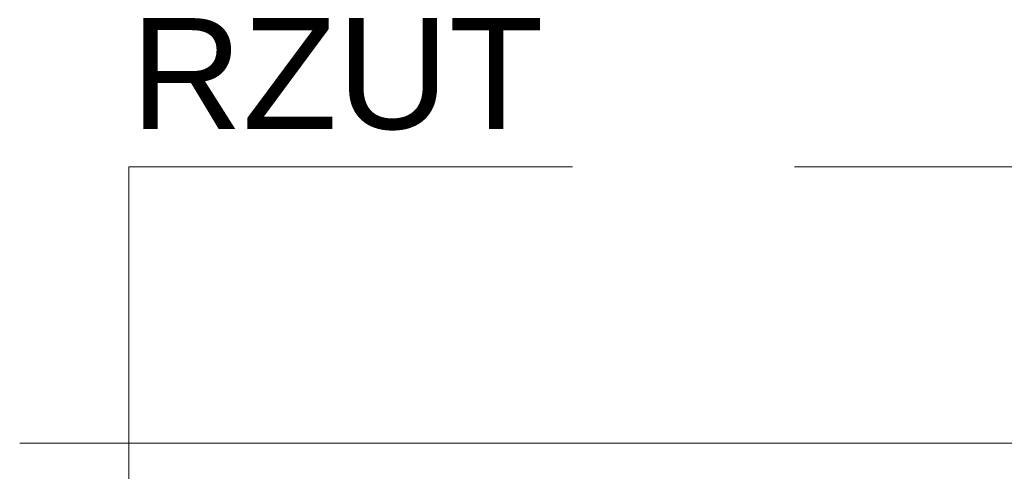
# Paper-space layout 'AD-02 DETAL MONTAŻU DRZWI' of a CAD drawing. Header units: millimetres. Extents: x 0 to 594, y 0 to 550.
# Tile 33 of 99: x 94 to 129, y 236 to 252. Entities that reach past the tile are written whole.
import ezdxf
from ezdxf.xclip import XClip

# ---------------------------------------------------------------- set-up
doc = ezdxf.new("R2010")
doc.units = ezdxf.units.MM
doc.header["$MEASUREMENT"] = 0
doc.header["$XCLIPFRAME"] = 0
doc.linetypes.add('przerywama detal', pattern=[120, 80, -40])
for name, color, linetype, lineweight, true_color in [('0_Nr_pióra__249', 7, 'Continuous', 5, 0x191919), ('A_stolarka_Nr_pióra__10', 7, 'Continuous', 13, 0x4b4b4b), ('A_stolarka_Nr_pióra__170', 7, 'Continuous', 5, 0x1c1c1c)]:
    doc.layers.add(name, color=color, linetype=linetype, lineweight=lineweight, true_color=true_color)
doc.styles.add('STYL_AUTOMATYCZNY_4', font='arial.ttf')

# ---------------------------------------------------------------- blocks, each defined once
blk = doc.blocks.new('Rysunek_2_2', base_point=(-46914.584, -27095.2))
at = {"layer": 'A_stolarka_Nr_pióra__10', "color": 251, "linetype": 'przerywama detal', "lineweight": 13, "ltscale": 0.2, "true_color": 0x4b4b4b}
for q in [(97.585, 187.152), (157.585, 247.152)]:
    blk.add_line((97.585, 247.152), q, dxfattribs=at)
at = {"layer": 'A_stolarka_Nr_pióra__170', "color": 250, "linetype": 'Continuous', "lineweight": 5, "ltscale": 0.2, "true_color": 0x1c1c1c}
for p, q in [((113.016, 237.181), (93.644, 237.181)), ((178.207, 237.181), (113.016, 237.181))]:
    blk.add_line(p, q, dxfattribs=at)
at = {"layer": '0_Nr_pióra__249', "color": 250, "linetype": 'Continuous', "lineweight": 5, "true_color": 0x191919, "insert": (97.644, 248.456), "char_height": 4, "attachment_point": 7, "style": 'STYL_AUTOMATYCZNY_4'}
blk.add_mtext('\\A1;{\\pql;\\fArial|b0|i0|c238|p0;\\W1.000000;RZUT}', dxfattribs=at)

psp = doc.layouts.new('AD-02 DETAL MONTAŻU DRZWI')

# ---------------------------------------------------------------- block references
at = {"color": 37, "linetype": 'Continuous', "lineweight": 5, "true_color": 0x656532}
ref = psp.add_blockref('Rysunek_2_2', (-46914.584, -27095.2), dxfattribs=at)
XClip(ref).set_block_clipping_path([(33.2101829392, 4.9001792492), (292.97782874, 254.0652997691)])

doc.saveas('drawing.dxf')
